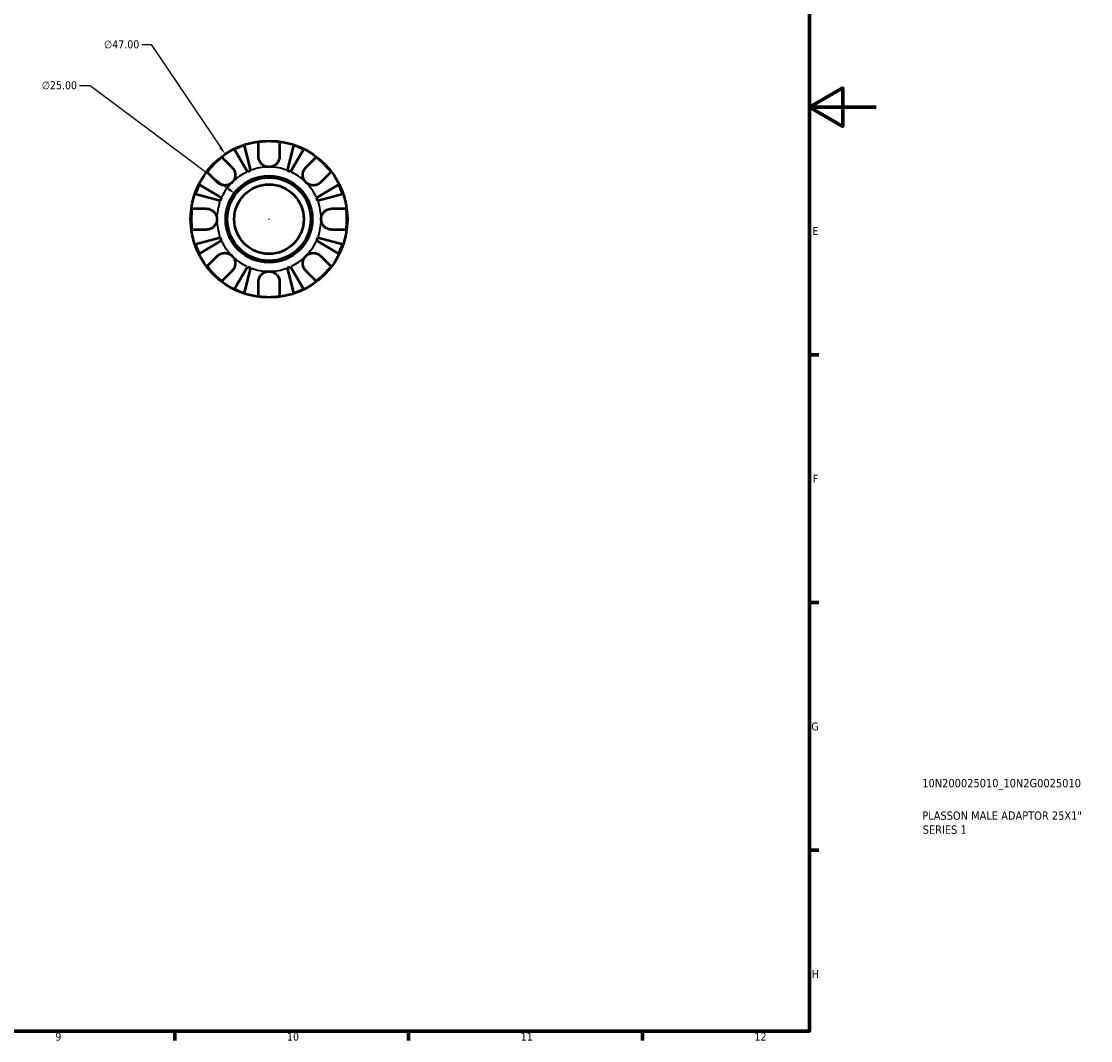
# Model space of a CAD drawing. Header units: millimetres. Extents: x -52 to 905, y -24 to 594.
# Tile 5 of 6: x 585 to 905, y 17 to 323. Entities that reach past the tile are written whole.
import ezdxf

# ---------------------------------------------------------------- set-up
doc = ezdxf.new("R2010")
doc.units = ezdxf.units.MM
for name, color, linetype, lineweight in [('Border (ANSI)', 7, 'Continuous', 70), ('Dimension (ANSI)', 7, 'Continuous', 25), ('Title (ISO)', 7, 'Continuous', 50), ('Visible (ANSI)', 7, 'Continuous', 50), ('Visible Narrow (ANSI)', 7, 'Continuous', 35)]:
    doc.layers.add(name, color=color, linetype=linetype, lineweight=lineweight)
doc.styles.add('Note Text (ANSI)', font='tahoma.ttf')
doc.styles.add('Note Text (ISO)', font='tahoma.ttf')
doc.dimstyles.new('Default - mm (ANSI)', dxfattribs={"dimtxt": 2.4, "dimasz": 2.5, "dimexe": 3.175, "dimexo": 1.6002, "dimgap": 0.8, "dimtad": 0, "dimtoh": 1, "dimrnd": 1e-08, "dimzin": 4, "dimdsep": 46, "dimtxsty": 'Note Text (ANSI)', "dimcen": 0.09, "dimdle": 10, "dimclrd": 256, "dimclre": 256, "dimclrt": 5, "dimadec": 1, "dimazin": 1, "dimtfac": 1.27, "dimtofl": 0, "dimtmove": 0, "dimatfit": 3, "dimfxl": 1, "dimtolj": 1, "dimtzin": 4, "dimlwd": -1, "dimlwe": -1, "dimarcsym": 0})

# ---------------------------------------------------------------- blocks, each defined once
blk = doc.blocks.new('Borders Default Border')
at = {"layer": 'Border (ANSI)'}
for p, q in [((821, 222.75), (823.8, 222.75)), ((821, 148.5), (823.8, 148.5)), ((821, 74.25), (823.8, 74.25)), ((630.75, 20), (630.75, 17.2)), ((700.83, 20), (700.83, 17.2)), ((770.92, 20), (770.92, 17.2))]:
    blk.add_line(p, q, dxfattribs=at)
at = {"layer": 'Border (ANSI)', "flags": 128}
for points in [[(20, 20), (20, 574), (821, 574), (821, 20), (20, 20)], [(841, 297), (821, 297), (831, 302.77), (831, 291.23), (821, 297)]]:
    blk.add_lwpolyline(points, dxfattribs=at)
at = {"layer": 'Border (ANSI)', "color": 5, "true_color": 0x0000ff, "char_height": 2.4, "attachment_point": 7, "style": 'Note Text (ANSI)'}
for s, insert in [('E', (821.91, 258.68)), ('F', (821.98, 184.43)), ('G', (821.6, 110.13)), ('H', (821.73, 35.93)), ('9', (594.92, 17.15)), ('10', (664.35, 17.15)), ('11', (734.43, 17.2)), ('12', (804.52, 17.2))]:
    blk.add_mtext(s, dxfattribs=dict(at, insert=insert))
blk = doc.blocks.new('Title Blocks ISO')
at = {"layer": 'Title (ISO)', "color": 232, "true_color": 0xca0064, "style": 'Note Text (ISO)'}
for tag, p in [('PART_NUMBER_001', (33.84, 73.13)), ('DESCRIPTION_001', (33.84, 63.4)), ('DESCRIPTION_002', (33.96, 59.19))]:
    blk.add_attdef(tag, p, '', height=2.5, dxfattribs=at)
blk = doc.blocks.new('*D11')
at = {"layer": 'Defpoints', "color": 0, "transparency": 16777216}
for p in [(648.95, 270.91), (668.98, 255.95)]:
    blk.add_point(p, dxfattribs=at)
at = {"layer": 'Dimension (ANSI)', "transparency": 16777216}
for p, q in [((602.17, 303.47), (605.34, 303.47)), ((605.34, 303.47), (646.95, 272.4)), ((658.88, 263.43), (659.06, 263.43)), ((658.97, 263.34), (658.97, 263.52))]:
    blk.add_line(p, q, dxfattribs=at)
blk.add_solid([(647.2, 272.74), (646.7, 272.07), (648.95, 270.91)], dxfattribs=at)
at = {"layer": 'Dimension (ANSI)', "color": 5, "transparency": 16777216, "insert": (590.82, 304.77), "char_height": 2.4, "attachment_point": 1, "style": 'Note Text (ANSI)'}
blk.add_mtext('\\A1;∅25.00', dxfattribs=at)
blk = doc.blocks.new('*D12')
at = {"layer": 'Defpoints', "color": 0, "transparency": 16777216}
for p in [(645.81, 282.9), (672.12, 243.95)]:
    blk.add_point(p, dxfattribs=at)
at = {"layer": 'Dimension (ANSI)', "transparency": 16777216}
for p, q in [((620.84, 315.76), (623.61, 315.76)), ((623.61, 315.76), (644.41, 284.97)), ((658.88, 263.43), (659.06, 263.43)), ((658.97, 263.34), (658.97, 263.52))]:
    blk.add_line(p, q, dxfattribs=at)
blk.add_solid([(644.76, 285.21), (644.07, 284.74), (645.81, 282.9)], dxfattribs=at)
at = {"layer": 'Dimension (ANSI)', "color": 5, "transparency": 16777216, "insert": (609.49, 317.05), "char_height": 2.4, "attachment_point": 1, "style": 'Note Text (ANSI)'}
blk.add_mtext('\\A1;∅47.00', dxfattribs=at)

msp = doc.modelspace()

# ---------------------------------------------------------------- linework, layer by layer
at = {"layer": 'Visible (ANSI)'}
for p, q in [((651.5128, 285.5461), (653.4522, 278.0469)), ((655.8166, 282.2024), (655.8166, 286.5547)), ((662.1166, 286.5547), (662.1166, 282.2024)), ((664.4811, 278.0469), (666.4205, 285.5461)), ((652.5283, 277.6643), (648.597, 284.3383)), ((669.3363, 284.3383), (665.405, 277.6643)), ((644.8405, 282.0083), (647.9181, 278.9307)), ((670.0152, 278.9307), (673.0928, 282.0083)), ((643.4633, 274.4759), (640.3857, 277.5535)), ((677.5475, 277.5535), (674.47, 274.4759)), ((638.0557, 273.797), (644.7298, 269.8657)), ((673.2035, 269.8657), (679.8776, 273.797)), ((644.3471, 268.9418), (636.8479, 270.8812)), ((681.0854, 270.8812), (673.5862, 268.9418)), ((635.8393, 266.5774), (640.1916, 266.5774)), ((677.7416, 266.5774), (682.094, 266.5774)), ((640.1916, 260.2774), (635.8393, 260.2774)), ((682.094, 260.2774), (677.7416, 260.2774)), ((636.8479, 255.9735), (644.3471, 257.9129)), ((644.7298, 256.9891), (638.0557, 253.0577)), ((679.8776, 253.0577), (673.2035, 256.9891)), ((673.5862, 257.9129), (681.0854, 255.9735)), ((640.3857, 249.3012), (643.4633, 252.3788)), ((674.47, 252.3788), (677.5475, 249.3012)), ((647.9181, 247.9241), (644.8405, 244.8465)), ((648.597, 242.5164), (652.5283, 249.1905)), ((653.4522, 248.8078), (651.5128, 241.3087)), ((666.4205, 241.3087), (664.4811, 248.8078)), ((665.405, 249.1905), (669.3363, 242.5164)), ((673.0928, 244.8465), (670.0152, 247.9241)), ((655.8166, 240.3), (655.8166, 244.6524)), ((662.1166, 244.6524), (662.1166, 240.3))]:
    msp.add_line(p, q, dxfattribs=at)
for radius in [23.5, 12.97, 12.5, 10.4167]:
    msp.add_circle((658.9666, 263.4274), radius, dxfattribs=at)
for radius, start, end in [(23.3409, 108.623424, 116.376576), (23.3409, 82.243908, 97.756092), (23.3409, 63.623424, 71.376576), (23.3409, 127.243908, 142.756092), (23.3409, 37.243908, 52.756092), (15.625, 110.666222, 114.333778), (15.625, 65.666222, 69.333778), (23.3409, 153.623424, 161.376576), (23.3409, 18.623424, 26.376576), (15.625, 155.666222, 159.333778), (15.625, 20.666222, 24.333778), (23.3409, 172.243908, 187.756092), (23.3409, 352.243908, 7.756092), (15.625, 200.666222, 204.333778), (15.625, 335.666222, 339.333778), (23.3409, 198.623424, 206.376576), (23.3409, 333.623424, 341.376576), (23.3409, 217.243908, 232.756092), (15.625, 245.666222, 249.333778), (15.625, 290.666222, 294.333778), (23.3409, 307.243908, 322.756092), (23.3409, 243.623424, 251.376576), (23.3409, 288.623424, 296.376576), (23.3409, 262.243908, 277.756092)]:
    msp.add_arc((658.9666, 263.4274), radius, start, end, dxfattribs=at)
for points, knots in [([(658.9666, 279.0524), (658.7162, 279.0524), (658.4666, 279.0823), (657.9557, 279.2063), (657.6977, 279.3061), (657.1012, 279.6322), (656.7885, 279.8917), (656.3616, 280.4108), (656.2192, 280.6388), (656.036, 281.0348), (655.9778, 281.1938), (655.8911, 281.5043), (655.861, 281.6545), (655.8249, 281.9381), (655.8166, 282.0708), (655.8166, 282.2024)], [0, 0, 0, 0, 0.075148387, 0.075148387, 0.157756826, 0.157756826, 0.278871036, 0.278871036, 0.360564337, 0.360564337, 0.413159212, 0.413159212, 0.461746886, 0.461746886, 0.504856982, 0.504856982, 0.504856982, 0.504856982]), ([(662.1166, 282.2024), (662.1166, 282.1899), (662.1166, 282.1775), (662.1144, 281.9961), (662.0988, 281.8251), (662.0422, 281.5051), (662.005, 281.3569), (661.8978, 281.034), (661.8232, 280.8612), (661.5775, 280.4106), (661.3786, 280.1495), (660.8611, 279.6565), (660.5354, 279.4435), (659.7949, 279.135), (659.3833, 279.0524), (658.9666, 279.0524)], [-0.510722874, -0.510722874, -0.510722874, -0.510722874, -0.506535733, -0.506535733, -0.449819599, -0.449819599, -0.400707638, -0.400707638, -0.341736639, -0.341736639, -0.241597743, -0.241597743, -0.124983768, -0.124983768, 0, 0, 0, 0]), ([(647.9181, 278.9307), (648.0043, 278.8445), (648.0864, 278.7524), (648.2879, 278.4971), (648.3987, 278.3256), (648.5903, 277.9524), (648.6691, 277.7517), (648.8068, 277.2529), (648.8457, 276.9517), (648.8332, 276.2555), (648.7532, 275.8679), (648.4454, 275.1199), (648.2125, 274.7703), (647.9181, 274.4759)], [-0.50766593, -0.50766593, -0.50766593, -0.50766593, -0.46718991, -0.46718991, -0.402002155, -0.402002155, -0.33506637, -0.33506637, -0.243004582, -0.243004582, -0.124888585, -0.124888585, 0, 0, 0, 0]), ([(670.0152, 274.4759), (669.8594, 274.6317), (669.7205, 274.8033), (669.4724, 275.1854), (669.3669, 275.3964), (669.1686, 275.936), (669.1041, 276.2712), (669.0845, 276.9268), (669.1231, 277.2407), (669.2641, 277.7514), (669.3429, 277.952), (669.5344, 278.3253), (669.6452, 278.4968), (669.8468, 278.7522), (669.9289, 278.8444), (670.0152, 278.9307)], [0, 0, 0, 0, 0.066081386, 0.066081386, 0.136674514, 0.136674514, 0.238734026, 0.238734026, 0.334577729, 0.334577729, 0.401578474, 0.401578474, 0.466853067, 0.466853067, 0.507453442, 0.507453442, 0.507453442, 0.507453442]), ([(647.9181, 274.4759), (647.7623, 274.3202), (647.5907, 274.1812), (647.2086, 273.9331), (646.9976, 273.8276), (646.458, 273.6293), (646.1228, 273.5648), (645.4672, 273.5452), (645.1534, 273.5838), (644.6427, 273.7248), (644.442, 273.8036), (644.0687, 273.9951), (643.8973, 274.1059), (643.6418, 274.3075), (643.5496, 274.3896), (643.4633, 274.4759)], [0, 0, 0, 0, 0.066081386, 0.066081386, 0.136674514, 0.136674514, 0.238734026, 0.238734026, 0.334577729, 0.334577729, 0.401578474, 0.401578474, 0.466853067, 0.466853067, 0.507453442, 0.507453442, 0.507453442, 0.507453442]), ([(674.47, 274.4759), (674.3838, 274.3897), (674.2917, 274.3077), (674.0363, 274.1062), (673.8649, 273.9953), (673.4917, 273.8037), (673.291, 273.7249), (672.7921, 273.5872), (672.491, 273.5483), (671.7948, 273.5608), (671.4071, 273.6408), (670.6592, 273.9486), (670.3096, 274.1815), (670.0152, 274.4759)], [-0.50766593, -0.50766593, -0.50766593, -0.50766593, -0.46718991, -0.46718991, -0.402002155, -0.402002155, -0.33506637, -0.33506637, -0.243004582, -0.243004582, -0.124888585, -0.124888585, 0, 0, 0, 0]), ([(640.1916, 266.5774), (640.3225, 266.5774), (640.4548, 266.5692), (640.7803, 266.528), (640.9729, 266.4855), (641.362, 266.3593), (641.5563, 266.2745), (642.0052, 266.0205), (642.2472, 265.8339), (642.7312, 265.3315), (642.9482, 265.0015), (643.2591, 264.2556), (643.3416, 263.8437), (643.3416, 263.4274)], [-0.508164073, -0.508164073, -0.508164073, -0.508164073, -0.464605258, -0.464605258, -0.401547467, -0.401547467, -0.335618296, -0.335618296, -0.242869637, -0.242869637, -0.124906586, -0.124906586, 0, 0, 0, 0]), ([(674.5916, 263.4274), (674.5916, 263.6467), (674.6146, 263.8655), (674.7086, 264.3093), (674.7826, 264.5324), (675.0522, 265.1179), (675.2946, 265.4523), (675.8055, 265.9291), (676.0423, 266.095), (676.48, 266.3211), (676.6704, 266.3965), (677.0601, 266.5095), (677.2577, 266.5462), (677.5507, 266.5731), (677.6465, 266.5774), (677.7416, 266.5774)], [-2.176679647, -2.176679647, -2.176679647, -2.176679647, -2.110866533, -2.110866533, -2.040552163, -2.040552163, -1.91738302, -1.91738302, -1.829422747, -1.829422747, -1.765581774, -1.765581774, -1.70117883, -1.70117883, -1.669619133, -1.669619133, -1.669619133, -1.669619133]), ([(643.3416, 263.4274), (643.3416, 263.208), (643.3187, 262.9892), (643.2247, 262.5454), (643.1507, 262.3223), (642.8811, 261.7368), (642.6387, 261.4024), (642.1278, 260.9257), (641.891, 260.7597), (641.4533, 260.5337), (641.2629, 260.4582), (640.8732, 260.3452), (640.6756, 260.3085), (640.3826, 260.2817), (640.2867, 260.2774), (640.1916, 260.2774)], [-2.176679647, -2.176679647, -2.176679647, -2.176679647, -2.110866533, -2.110866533, -2.040552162, -2.040552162, -1.91738302, -1.91738302, -1.829422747, -1.829422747, -1.765581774, -1.765581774, -1.70117883, -1.70117883, -1.669619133, -1.669619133, -1.669619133, -1.669619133]), ([(677.7416, 260.2774), (677.6108, 260.2774), (677.4785, 260.2855), (677.153, 260.3268), (676.9604, 260.3692), (676.5713, 260.4954), (676.377, 260.5802), (675.928, 260.8343), (675.6861, 261.0209), (675.2021, 261.5232), (674.9851, 261.8533), (674.6742, 262.5992), (674.5916, 263.011), (674.5916, 263.4274)], [-0.508164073, -0.508164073, -0.508164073, -0.508164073, -0.464605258, -0.464605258, -0.401547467, -0.401547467, -0.335618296, -0.335618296, -0.242869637, -0.242869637, -0.124906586, -0.124906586, 0, 0, 0, 0]), ([(643.4633, 252.3788), (643.5495, 252.465), (643.6416, 252.5471), (643.8969, 252.7486), (644.0684, 252.8595), (644.4416, 253.051), (644.6423, 253.1298), (645.1412, 253.2676), (645.4423, 253.3064), (646.1385, 253.2939), (646.5262, 253.214), (647.2741, 252.9061), (647.6237, 252.6732), (647.9181, 252.3788)], [-0.50766593, -0.50766593, -0.50766593, -0.50766593, -0.46718991, -0.46718991, -0.402002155, -0.402002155, -0.33506637, -0.33506637, -0.243004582, -0.243004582, -0.124888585, -0.124888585, 0, 0, 0, 0]), ([(670.0152, 252.3788), (670.1709, 252.5346), (670.3426, 252.6736), (670.7246, 252.9216), (670.9357, 253.0272), (671.4753, 253.2254), (671.8105, 253.2899), (672.4661, 253.3095), (672.7799, 253.2709), (673.2906, 253.13), (673.4913, 253.0512), (673.8646, 252.8596), (674.036, 252.7488), (674.2915, 252.5473), (674.3837, 252.4651), (674.47, 252.3788)], [0, 0, 0, 0, 0.066081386, 0.066081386, 0.136674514, 0.136674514, 0.238734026, 0.238734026, 0.334577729, 0.334577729, 0.401578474, 0.401578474, 0.466853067, 0.466853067, 0.507453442, 0.507453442, 0.507453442, 0.507453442]), ([(647.9181, 252.3788), (648.0739, 252.2231), (648.2128, 252.0514), (648.4609, 251.6694), (648.5664, 251.4584), (648.7647, 250.9187), (648.8292, 250.5835), (648.8488, 249.9279), (648.8102, 249.6141), (648.6692, 249.1034), (648.5904, 248.9027), (648.3989, 248.5294), (648.2881, 248.358), (648.0865, 248.1025), (648.0044, 248.0103), (647.9181, 247.9241)], [0, 0, 0, 0, 0.066081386, 0.066081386, 0.136674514, 0.136674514, 0.238734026, 0.238734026, 0.334577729, 0.334577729, 0.401578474, 0.401578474, 0.466853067, 0.466853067, 0.507453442, 0.507453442, 0.507453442, 0.507453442]), ([(670.0152, 247.9241), (669.929, 248.0103), (669.8469, 248.1023), (669.6454, 248.3577), (669.5346, 248.5291), (669.343, 248.9024), (669.2642, 249.103), (669.1264, 249.6019), (669.0876, 249.903), (669.1001, 250.5992), (669.18, 250.9869), (669.4879, 251.7349), (669.7208, 252.0845), (670.0152, 252.3788)], [-0.50766593, -0.50766593, -0.50766593, -0.50766593, -0.46718991, -0.46718991, -0.402002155, -0.402002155, -0.33506637, -0.33506637, -0.243004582, -0.243004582, -0.124888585, -0.124888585, 0, 0, 0, 0]), ([(655.8166, 244.6524), (655.8166, 244.7833), (655.8248, 244.9156), (655.8661, 245.241), (655.9085, 245.4336), (656.0347, 245.8227), (656.1195, 246.017), (656.3735, 246.466), (656.5601, 246.708), (657.0625, 247.1919), (657.3925, 247.409), (658.1384, 247.7198), (658.5503, 247.8024), (658.9666, 247.8024)], [-0.508164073, -0.508164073, -0.508164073, -0.508164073, -0.464605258, -0.464605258, -0.401547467, -0.401547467, -0.335618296, -0.335618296, -0.242869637, -0.242869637, -0.124906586, -0.124906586, 0, 0, 0, 0]), ([(658.9666, 247.8024), (659.186, 247.8024), (659.4048, 247.7795), (659.8486, 247.6854), (660.0717, 247.6115), (660.6572, 247.3418), (660.9916, 247.0995), (661.4684, 246.5885), (661.6343, 246.3517), (661.8604, 245.9141), (661.9358, 245.7236), (662.0488, 245.3339), (662.0855, 245.1364), (662.1123, 244.8433), (662.1166, 244.7475), (662.1166, 244.6524)], [-2.176679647, -2.176679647, -2.176679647, -2.176679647, -2.110866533, -2.110866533, -2.040552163, -2.040552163, -1.91738302, -1.91738302, -1.829422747, -1.829422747, -1.765581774, -1.765581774, -1.70117883, -1.70117883, -1.669619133, -1.669619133, -1.669619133, -1.669619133])]:
    msp.add_open_spline(points, degree=3, knots=knots, dxfattribs=at)
at = {"layer": 'Visible Narrow (ANSI)'}
for start, end in [(91.033311, 109.632911), (70.367089, 88.966689), (115.367089, 133.966689), (46.033311, 64.632911), (136.033311, 154.632911), (25.367089, 43.966689), (160.367089, 178.966689), (1.033311, 19.632911), (181.033311, 199.632911), (340.367089, 358.966689), (205.367089, 223.966689), (316.033311, 334.632911), (226.033311, 244.632911), (295.367089, 313.966689), (250.367089, 268.966689), (271.033311, 289.632911)]:
    msp.add_arc((658.9666, 263.4274), 15.625, start, end, dxfattribs=at)

# ---------------------------------------------------------------- block references
msp.add_blockref('Borders Default Border', (0, 0))
msp.add_blockref('Title Blocks ISO', (821, 20)).add_auto_attribs({'PART_NUMBER_001': '10N200025010_10N2G0025010', 'DESCRIPTION_001': 'PLASSON MALE ADAPTOR 25X1"', 'DESCRIPTION_002': 'SERIES 1'})

# ---------------------------------------------------------------- dimensions: what is measured, and where the dimension line sits
at = {"layer": 'Dimension (ANSI)'}
for p1, p2, picture, middle in [((672.1213, 243.9542), (645.812, 282.9006), '*D12', (614.7674, 315.7605)), ((668.9822, 255.9482), (648.9511, 270.9065), '*D11', (596.094, 303.4729))]:
    dim = msp.add_diameter_dim_2p(p1=p1, p2=p2, dimstyle='Default - mm (ANSI)', override={"dimgap": 0.8, "dimtih": 1, "dimdec": 2, "dimlfac": 1, "dimtol": 0, "dimlim": 0, "dimtp": 0, "dimtm": 0, "dimtdec": 2}, dxfattribs=at)
    dim.commit()
    dim.dimension.update_dxf_attribs({"geometry": picture, "text_midpoint": middle, "dimtype": 163})

doc.saveas('drawing.dxf')
